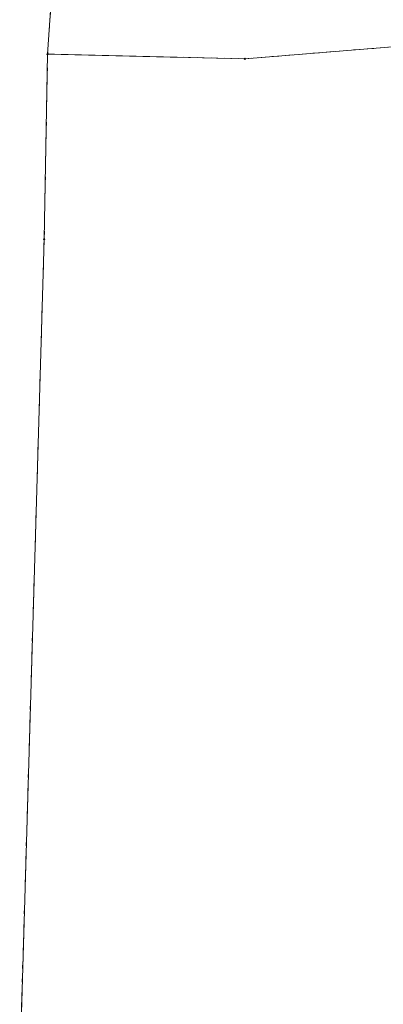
# Model space of a CAD drawing. Extents: x 6456700 to 6518119, y 5963420 to 5980059.
# Tile 232 of 256: x 6512326 to 6512353, y 5967103 to 5967175. Entities that reach past the tile are written whole.
import ezdxf

# ---------------------------------------------------------------- set-up
doc = ezdxf.new("R2010")
doc.units = 0
doc.header["$MEASUREMENT"] = 0
doc.linetypes.add('L_0_03', pattern=[1, 0.5, -0.5])
doc.layers.get('0').update_dxf_attribs({"color": 2, "linetype": 'CONTINUOUS', "lineweight": 5})
for name, color, linetype, lineweight in [('203_punkt_graniczny', 7, 'CONTINUOUS', 18), ('218_kontur_uzytku_gruntowego', 96, 'L_0_03', 18), ('219_dzialka_ewidencyjna', 7, 'CONTINUOUS', 18)]:
    doc.layers.add(name, color=color, linetype=linetype, lineweight=lineweight)

# ---------------------------------------------------------------- blocks, each defined once
blk = doc.blocks.new('mdcp_nowa')
at = {"layer": '203_punkt_graniczny', "linetype": 'Continuous', "lineweight": 18}
for points in [[(6495059.37, 5983623.155, 1), (6495059.37, 5983623.245, 1)], [(6495073.84, 5983622.805, 1), (6495073.84, 5983622.895, 1)], [(6495059.12, 5983609.585, 1), (6495059.12, 5983609.675, 1)]]:
    blk.add_hatch(color=18, dxfattribs=at).paths.add_polyline_path(points)
at = {"layer": '203_punkt_graniczny', "color": 7, "linetype": 'Continuous', "lineweight": 18}
for centre in [(6495059.37, 5983623.2), (6495073.84, 5983622.85), (6495059.12, 5983609.63)]:
    blk.add_circle(centre, 0.045, dxfattribs=at)
at = {"layer": '203_punkt_graniczny'}
for p in [(6495059.37, 5983623.2), (6495073.84, 5983622.85), (6495059.12, 5983609.63)]:
    blk.add_point(p, dxfattribs=at)
at = {"layer": '218_kontur_uzytku_gruntowego', "lineweight": 18, "flags": 128}
for points in [[(6495063.5, 5983683.19), (6495059.37, 5983623.2)], [(6495073.84, 5983622.85), (6495086.79, 5983623.9)], [(6495059.37, 5983623.2), (6495059.12, 5983609.63)], [(6495059.37, 5983623.2), (6495073.84, 5983622.85)], [(6495059.12, 5983609.63), (6495057.32, 5983548.72)]]:
    blk.add_lwpolyline(points, dxfattribs=at)
at = {"layer": '218_kontur_uzytku_gruntowego'}
for p in [(6495059.37, 5983623.2), (6495059.37, 5983623.2), (6495059.37, 5983623.2), (6495059.37, 5983623.2), (6495059.37, 5983623.2), (6495059.37, 5983623.2), (6495073.84, 5983622.85), (6495073.84, 5983622.85), (6495073.84, 5983622.85), (6495073.84, 5983622.85), (6495059.12, 5983609.63), (6495059.12, 5983609.63), (6495059.12, 5983609.63), (6495059.12, 5983609.63)]:
    blk.add_point(p, dxfattribs=at)
at = {"layer": '219_dzialka_ewidencyjna', "color": 3, "linetype": 'Continuous', "lineweight": 18, "flags": 128}
for points in [[(6495063.5, 5983683.19), (6495059.37, 5983623.2)], [(6495073.84, 5983622.85), (6495086.79, 5983623.9)], [(6495059.37, 5983623.2), (6495059.12, 5983609.63)], [(6495059.37, 5983623.2), (6495073.84, 5983622.85)], [(6495059.12, 5983609.63), (6495057.32, 5983548.72)]]:
    blk.add_lwpolyline(points, dxfattribs=at)
at = {"layer": '219_dzialka_ewidencyjna', "color": 3}
for p in [(6495059.37, 5983623.2), (6495059.37, 5983623.2), (6495059.37, 5983623.2), (6495073.84, 5983622.85), (6495073.84, 5983622.85), (6495059.12, 5983609.63), (6495059.12, 5983609.63)]:
    blk.add_point(p, dxfattribs=at)

msp = doc.modelspace()

# ---------------------------------------------------------------- block references
at = {"linetype": 'ByBlock'}
msp.add_blockref('mdcp_nowa', (17268.786, -16450.998), dxfattribs=at)

doc.saveas('drawing.dxf')
